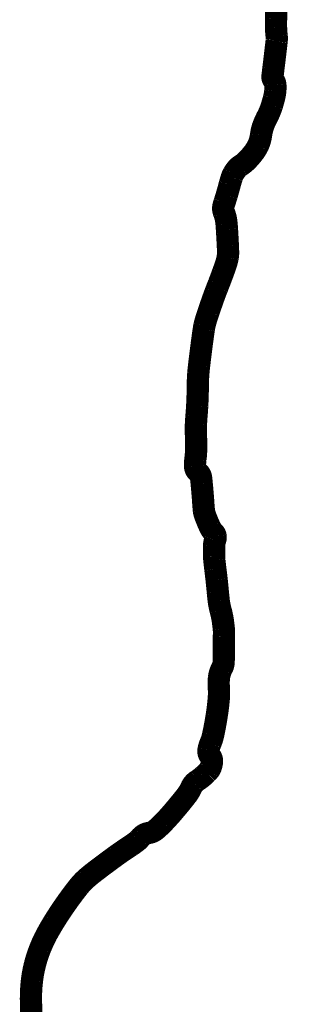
# Model space of a CAD drawing. Header units: inches. Extents: x 63.8 to 72.3, y -3.8 to 7.2.
# Tile 144 of 147: x 71.5002 to 71.5854, y -2.0746 to -1.7687. Entities that reach past the tile are written whole.
import ezdxf

# ---------------------------------------------------------------- set-up
doc = ezdxf.new("R2010")
doc.units = ezdxf.units.IN
doc.header["$MEASUREMENT"] = 0
doc.layers.add('BELMONT-BORDER', color=5, linetype='Continuous')

msp = doc.modelspace()

# ---------------------------------------------------------------- linework, layer by layer
at = {"layer": 'BELMONT-BORDER', "color": 5, "const_width": 0.00691}
msp.add_lwpolyline([(71.50397, -2.08073, -0.015708), (71.50365, -2.07284, -0.031479), (71.50396, -2.06722, -0.034275), (71.50491, -2.06213, -0.030227), (71.5065, -2.05727, -0.030822), (71.50862, -2.05273, -0.013653), (71.51082, -2.04893, -0.0113), (71.51372, -2.04447, -0.018226), (71.51853, -2.03794, -0.044745), (71.52081, -2.03554, -0.016582), (71.5234, -2.03341, -0.006726), (71.53002, -2.02847, -0.012642), (71.53467, -2.02528, 0.026773), (71.53683, -2.0237, 0.056474), (71.53734, -2.02318, -0.039177), (71.53805, -2.0224, -0.150164), (71.54018, -2.02136, 0.138713), (71.5425, -2.02029, 0.024337), (71.5448, -2.01812, 0.015887), (71.54804, -2.01452, 0.004972), (71.55076, -2.01124, 0.009204), (71.55218, -2.00942, 0.060016), (71.55339, -2.00733, -0.08562), (71.55432, -2.0059, -0.066961), (71.55535, -2.00504, 0.042669), (71.55704, -2.00378, 0.016435), (71.55824, -2.00265, 0.022735), (71.55904, -2.00176, 0.087723), (71.55948, -2.00097, 0.048764), (71.55986, -1.99941, 0.212054), (71.5593, -1.99743, -0.219963), (71.55879, -1.99551, -0.060601), (71.55942, -1.99345, 0.050495), (71.56021, -1.99099, 0.014654), (71.56135, -1.98484, 0.017513), (71.56198, -1.97964, 0.040704), (71.56199, -1.97602, -0.049596), (71.56205, -1.97304, -0.095824), (71.56294, -1.97027, 0.123104), (71.56351, -1.96807, 0.003746), (71.56352, -1.96599, -0.003374), (71.56353, -1.96368, -0.002371), (71.56358, -1.96034, 0.005253), (71.5636, -1.95884, 0.025645), (71.56355, -1.95796, 0.009099), (71.56325, -1.95549, 0.032349), (71.56252, -1.95201, -0.038866), (71.56196, -1.9491, -0.005633), (71.56167, -1.94633, 0.004278), (71.56131, -1.94268, 0.003884), (71.56092, -1.9394, -0.004622), (71.56061, -1.93665, -0.022474), (71.56053, -1.93544, -0.008176), (71.56053, -1.93208, -0.086091), (71.56086, -1.93035, 0.125731), (71.561, -1.92915, 0.162565), (71.56045, -1.92805, -0.089351), (71.5592, -1.92624, -0.020283), (71.55766, -1.92248, -0.061517), (71.55736, -1.92117, -0.009183), (71.55717, -1.91886, 0.005713), (71.55689, -1.91515, 0.002097), (71.55667, -1.91274, 0.003018), (71.5565, -1.91108, 0.196239), (71.55549, -1.90921, -0.213414), (71.55461, -1.90745, -0.045892), (71.55473, -1.90516, 0.034221), (71.55495, -1.90211, 0.009733), (71.55487, -1.89681, -0.020769), (71.55489, -1.89433, -0.00839), (71.55505, -1.89187, 0.00644), (71.55528, -1.88867, 0.013169), (71.55546, -1.88267, -0.019115), (71.55563, -1.87854, -0.008961), (71.55587, -1.87615, -0.00333), (71.55666, -1.86972, -0.004058), (71.55733, -1.8649, -0.016391), (71.55754, -1.86371, -0.019794), (71.55789, -1.86234, -0.009075), (71.55883, -1.85941, -0.003026), (71.5603, -1.85516, -0.006949), (71.56098, -1.85331, -0.002766), (71.56148, -1.85203, 0.000844), (71.56198, -1.85074, 0.005211), (71.56327, -1.84732, 0.006616), (71.56423, -1.8446, 0.037068), (71.56475, -1.84255, 0.048072), (71.56487, -1.84093, 0.007704), (71.56481, -1.83901, 0.003539), (71.56458, -1.83482, 0.000724), (71.56452, -1.83382, 0.000448), (71.56441, -1.8322, 0.078307), (71.56356, -1.82847, -0.158146), (71.56344, -1.82654, -0.01793), (71.56375, -1.82547, 0.008544), (71.56445, -1.82324, 0.006412), (71.56539, -1.81985, -0.010214), (71.56601, -1.81773, -0.055155), (71.5665, -1.81659, -0.038278), (71.56751, -1.81511, -0.084483), (71.56877, -1.81399, 0.057731), (71.57069, -1.81245, 0.034881), (71.57294, -1.80983, 0.049899), (71.57419, -1.80776, 0.081597), (71.5751, -1.80456, -0.072183), (71.57607, -1.80093, -0.01907), (71.57719, -1.79857, 0.02749), (71.57794, -1.79692, 0.017489), (71.57848, -1.79538, 0.011891), (71.57913, -1.79307, 0.037694), (71.57952, -1.7909, 0.042798), (71.57956, -1.78896, 0.147885), (71.57899, -1.78747, -0.194316), (71.57866, -1.78629, -0.002644), (71.57893, -1.78398, 0.001533), (71.57941, -1.78, 0.000167), (71.57994, -1.77547, 0.002446), (71.57997, -1.77516, 0.058399), (71.57996, -1.77378, -0.028804), (71.57976, -1.771, -0.008123), (71.57977, -1.76846, 0.009336), (71.57978, -1.76593, 0.009851), (71.57974, -1.76461, 0.005039)], format="xyb", dxfattribs=at)

doc.saveas('drawing.dxf')
